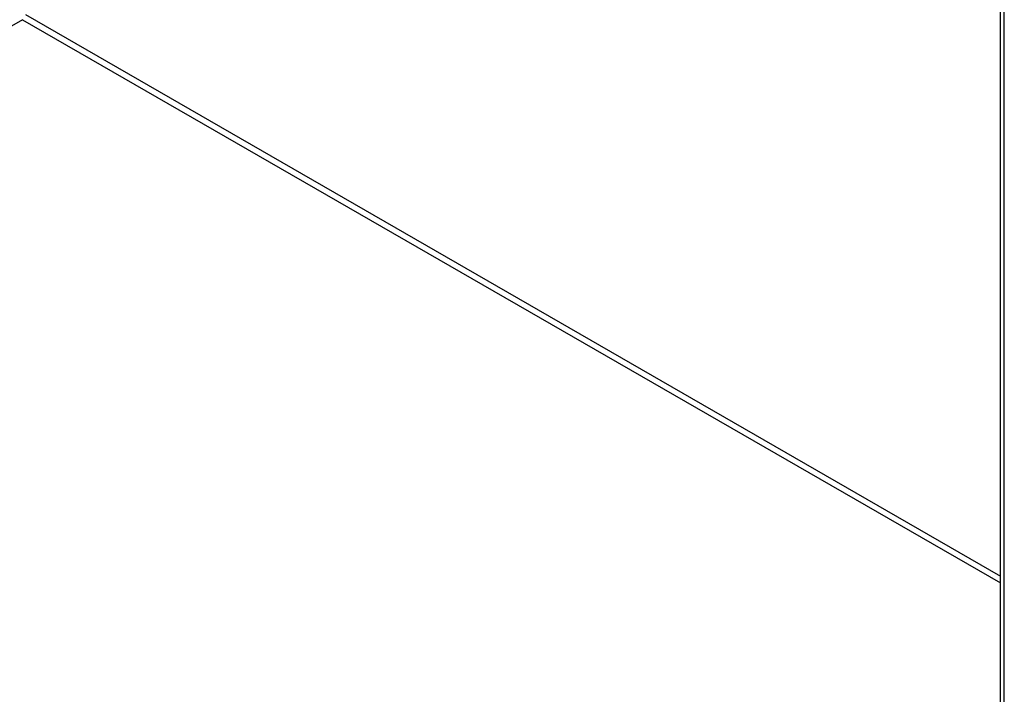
# Model space of a CAD drawing. Header units: inches. Extents: x 22 to 211, y 17 to 128.
# Tile 60 of 91: x 194 to 201, y 63 to 68. Entities that reach past the tile are written whole.
import ezdxf

# ---------------------------------------------------------------- set-up
doc = ezdxf.new("R2010")
doc.units = ezdxf.units.IN
doc.header["$MEASUREMENT"] = 0
doc.layers.add('Visible Edges(ANSI)', color=7, linetype='Continuous', lineweight=25)
doc.layers.add('Visible Tangent Edges(ANSI)', color=7, linetype='Continuous', lineweight=25)

msp = doc.modelspace()

# ---------------------------------------------------------------- linework, layer by layer
at = {"layer": 'Visible Edges(ANSI)'}
msp.add_line((201.277, 53.9572), (201.277, 101.6054), dxfattribs=at)
at = {"layer": 'Visible Tangent Edges(ANSI)'}
for p, q in [((201.306, 53.8418), (201.306, 101.6403)), ((194.0111, 67.9093), (186.1693, 63.3936)), ((194.0111, 67.9093), (201.277, 63.7252)), ((194.033, 67.9473), (201.277, 63.7757))]:
    msp.add_line(p, q, dxfattribs=at)

doc.saveas('drawing.dxf')
